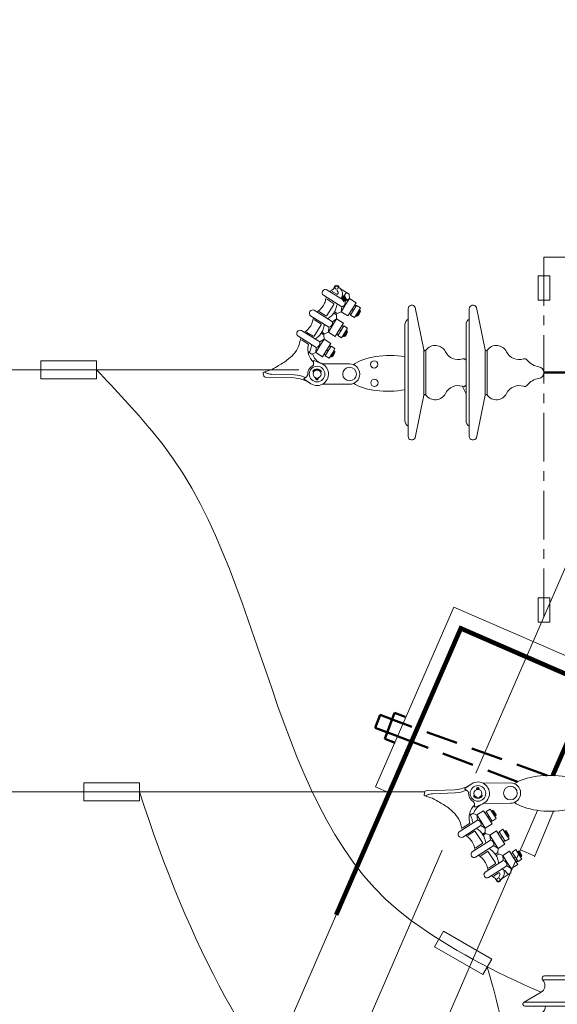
# Model space of a CAD drawing. Header units: millimetres. Extents: x 0 to 630, y 0 to 297.
# Tile 10 of 22: x 99 to 120, y 233 to 272. Entities that reach past the tile are written whole.
import ezdxf

# ---------------------------------------------------------------- set-up
doc = ezdxf.new("R2010")
doc.units = ezdxf.units.MM
for name, pattern in [('K5LT32803', [0]), ('K5LT32804', [1.875, 1.25, -0.625]), ('K5LT32805', [3.048, 1.905, -0.381, 0.381, -0.381]), ('K5LT_AXLED', [26.939054, 22.439054, -1.5, 1.5, -1.5]), ('K5LT_BASIC', [0]), ('K5LT_THIN', [0])]:
    doc.linetypes.add(name, pattern=pattern)
doc.layers.add('Системный слой', color=7, linetype='Continuous')

# ---------------------------------------------------------------- blocks, each defined once
blk = doc.blocks.new('U20')
at = {"layer": 'Системный слой', "color": 7, "linetype": 'K5LT_THIN', "lineweight": 18}
for p, q in [((101.135, 241.934), (103.315, 241.934)), ((101.135, 241.234), (101.135, 241.934)), ((103.315, 241.934), (103.315, 241.234)), ((103.315, 241.234), (101.135, 241.234))]:
    blk.add_line(p, q, dxfattribs=at)
blk = doc.blocks.new('U21')
at = {"layer": 'Системный слой', "color": 7, "linetype": 'K5LT_THIN', "lineweight": 18}
for p, q in [((99.445, 258.455), (101.625, 258.455)), ((99.445, 257.754), (99.445, 258.455)), ((101.625, 258.455), (101.625, 257.754)), ((101.625, 257.754), (99.445, 257.754))]:
    blk.add_line(p, q, dxfattribs=at)
blk = doc.blocks.new('U26')
at = {"layer": 'Системный слой', "color": 7, "linetype": 'K5LT_THIN', "lineweight": 18}
for p, q in [((114.864, 235.517), (115.213, 236.124)), ((115.213, 236.124), (117.103, 235.036)), ((116.753, 234.429), (114.864, 235.517)), ((117.103, 235.036), (116.753, 234.429))]:
    blk.add_line(p, q, dxfattribs=at)
blk = doc.blocks.new('U62')
at = {"layer": 'Системный слой', "color": 7, "linetype": 'K5LT_BASIC', "lineweight": 50}
for p, q in [((119.975, 231.266), (120.075, 231.266)), ((119.975, 230.36), (119.975, 231.266)), ((120.075, 231.266), (120.075, 230.36)), ((120.075, 230.36), (119.975, 230.36))]:
    blk.add_line(p, q, dxfattribs=at)
blk = doc.blocks.new('U63')
at = {"layer": 'Системный слой', "color": 7, "linetype": 'K5LT_BASIC', "lineweight": 50}
for p, q in [((120.925, 230.1), (120.865, 230.1)), ((120.865, 230.1), (120.865, 229.8)), ((120.865, 229.5), (120.865, 229.8)), ((120.925, 229.8), (120.925, 230.1)), ((120.925, 229.8), (120.925, 229.5)), ((120.925, 229.5), (120.865, 229.5))]:
    blk.add_line(p, q, dxfattribs=at)
blk = doc.blocks.new('U64')
at = {"layer": 'Системный слой', "color": 7, "linetype": 'K5LT_BASIC', "lineweight": 50}
for p, q in [((120.865, 230.033), (120.795, 230.033)), ((120.795, 230.033), (120.795, 229.8)), ((120.865, 229.814), (120.795, 229.839)), ((120.795, 229.567), (120.795, 229.8)), ((120.795, 229.787), (120.865, 229.762)), ((120.865, 229.8), (120.865, 230.033)), ((120.865, 229.8), (120.865, 229.567)), ((120.865, 229.567), (120.795, 229.567))]:
    blk.add_line(p, q, dxfattribs=at)
blk = doc.blocks.new('U65')
at = {"layer": 'Системный слой', "color": 7, "linetype": 'K5LT_BASIC', "lineweight": 50}
for p, q in [((120.532, 230.077), (120.499, 230.02)), ((120.499, 230.02), (120.499, 229.8)), ((120.499, 229.58), (120.499, 229.8)), ((120.762, 230.077), (120.532, 230.077)), ((120.762, 229.939), (120.532, 229.939)), ((120.795, 230.02), (120.762, 230.077)), ((120.795, 229.8), (120.795, 230.02)), ((120.795, 229.8), (120.795, 229.58)), ((120.532, 229.523), (120.499, 229.58)), ((120.762, 229.662), (120.532, 229.662)), ((120.762, 229.523), (120.532, 229.523)), ((120.795, 229.58), (120.762, 229.523))]:
    blk.add_line(p, q, dxfattribs=at)
for centre, radius, start, end in [((120.807, 229.8), 0.308, 153.2217, 180), ((120.807, 229.8), 0.308, 180, 206.7783), ((120.586, 230.003), 0.0834, 146.7144, 230.3384), ((120.709, 230.003), 0.0834, 309.6616, 33.2855), ((120.488, 229.8), 0.308, 0, 26.7783), ((120.488, 229.8), 0.308, 333.2217, 0), ((120.586, 229.598), 0.0834, 129.6616, 213.2856), ((120.709, 229.598), 0.0834, 326.7145, 50.3384)]:
    blk.add_arc(centre, radius, start, end, dxfattribs=at)
blk = doc.blocks.new('U61')
at = {"layer": 'Системный слой'}
blk.add_hatch(color=7, dxfattribs=at).paths.add_polyline_path([(119.975, 231.266), (119.975, 230.36), (120.075, 230.36), (120.075, 231.266)])
at = {"layer": 'Системный слой', "color": 7, "linetype": 'K5LT_THIN', "lineweight": 18}
for p, q in [((120.305, 234.385), (119.181, 234.386)), ((120.87, 234.384), (120.305, 234.385)), ((119.092, 234.226), (119.136, 234.16)), ((119.092, 234.226), (120.256, 234.226)), ((120.256, 234.226), (120.959, 234.226)), ((120.959, 234.226), (120.915, 234.16)), ((118.371, 233.343), (119.037, 233.74)), ((121.68, 233.343), (121.014, 233.74)), ((118.371, 233.343), (121.68, 233.343)), ((118.404, 233.188), (121.647, 233.188)), ((118.562, 232.49), (119.066, 232.915)), ((121.489, 232.49), (120.985, 232.915)), ((118.562, 232.49), (121.489, 232.49)), ((118.612, 232.353), (121.439, 232.353)), ((119.202, 232.075), (118.64, 231.424)), ((120.849, 232.075), (121.411, 231.424)), ((118.64, 231.424), (121.411, 231.424)), ((118.712, 231.266), (121.339, 231.266)), ((118.9, 230.36), (118.9, 230.36)), ((118.9, 230.36), (118.9, 230.36)), ((119.825, 229.888), (120.499, 229.888)), ((121.025, 229.888), (121.225, 229.888)), ((119.825, 229.712), (120.499, 229.712)), ((121.025, 229.712), (121.225, 229.712))]:
    blk.add_line(p, q, dxfattribs=at)
at = {"layer": 'Системный слой', "color": 7, "linetype": 'K5LT_BASIC', "lineweight": 50}
for p, q in [((121.025, 230.36), (120.025, 230.36)), ((120.025, 230.36), (120.025, 230.296)), ((120.061, 230.26), (120.815, 230.26)), ((120.925, 230.15), (120.925, 229.396)), ((121.025, 229.36), (121.025, 230.36)), ((119.825, 229.888), (119.857, 229.92)), ((119.825, 229.712), (119.825, 229.888)), ((119.857, 229.92), (120.499, 229.92)), ((119.857, 229.68), (119.857, 229.92)), ((121.025, 229.92), (121.225, 229.92)), ((121.225, 229.68), (121.225, 229.92)), ((121.225, 229.92), (124.025, 229.92)), ((126.625, 229.92), (124.025, 229.92)), ((119.857, 229.68), (119.825, 229.712)), ((119.857, 229.68), (120.497, 229.68)), ((121.225, 229.68), (121.025, 229.68)), ((121.225, 229.68), (124.025, 229.68)), ((124.025, 229.68), (126.625, 229.68)), ((120.961, 229.36), (121.025, 229.36))]:
    blk.add_line(p, q, dxfattribs=at)
at = {"layer": 'Системный слой', "color": 7, "linetype": 'K5LT_THIN', "const_width": 0.18}
for points in [[(121.025, 233.74), (121.025, 233.733)], [(121.025, 233.188), (121.025, 232.881)], [(121.025, 233.188), (121.025, 232.881)], [(121.025, 232.353), (121.025, 231.871)], [(121.025, 232.353), (121.025, 231.871)]]:
    blk.add_lwpolyline(points, dxfattribs=at)
at = {"layer": 'Системный слой', "color": 7, "linetype": 'K5LT_THIN', "lineweight": 18}
for centre, radius, start, end in [((119.173, 234.284), 0.1, 90, 215.5571), ((120.878, 234.284), 0.1, 324.4429, 90), ((118.884, 233.998), 0.3, 300.6592, 32.692), ((121.167, 233.998), 0.3, 147.308, 239.3408), ((118.404, 233.269), 0.0811, 114.0745, 270), ((121.647, 233.269), 0.0811, 270, 65.9255), ((118.803, 233.228), 0.409, 310.1084, 354.3213), ((121.248, 233.228), 0.409, 185.6787, 229.8916), ((118.612, 232.431), 0.0777, 130.1094, 270), ((121.439, 232.431), 0.0777, 270, 49.8906), ((118.835, 232.392), 0.485, 319.2341, 355.4444), ((121.216, 232.392), 0.485, 184.5556, 220.7659), ((118.712, 231.361), 0.0953, 139.2341, 270), ((121.339, 231.361), 0.0953, 270, 40.7659)]:
    blk.add_arc(centre, radius, start, end, dxfattribs=at)
at = {"layer": 'Системный слой', "color": 7, "linetype": 'K5LT_BASIC', "lineweight": 50}
for centre, radius, start, end in [((120.061, 230.296), 0.036, 180, 270), ((120.815, 230.15), 0.11, 0, 90), ((126.625, 229.8), 0.12, 270, 90), ((120.961, 229.396), 0.036, 180, 270)]:
    blk.add_arc(centre, radius, start, end, dxfattribs=at)
at = {"layer": 'Системный слой'}
for name in ['U62', 'U65', 'U64', 'U63']:
    blk.add_blockref(name, (0, 0), dxfattribs=at)
blk = doc.blocks.new('U67')
at = {"layer": 'Системный слой', "color": 7, "linetype": 'K5LT_THIN', "lineweight": 18}
for p, q in [((118.916, 249.185), (119.377, 249.185)), ((118.916, 248.229), (118.916, 249.185)), ((119.377, 249.185), (119.377, 248.229)), ((119.377, 248.229), (118.916, 248.229))]:
    blk.add_line(p, q, dxfattribs=at)
blk = doc.blocks.new('U69')
at = {"layer": 'Системный слой', "color": 7, "linetype": 'K5LT_THIN', "lineweight": 18}
for p, q in [((118.916, 261.783), (119.377, 261.783)), ((118.916, 260.827), (118.916, 261.783)), ((119.377, 261.783), (119.377, 260.827)), ((119.377, 260.827), (118.916, 260.827))]:
    blk.add_line(p, q, dxfattribs=at)
blk = doc.blocks.new('U112')
at = {"layer": 'Системный слой', "color": 7, "linetype": 'K5LT_THIN', "lineweight": 18}
for p, q in [((111.227, 260.578), (110.509, 261.026)), ((111.36, 260.791), (110.641, 261.239)), ((110.86, 261.171), (110.848, 261.195)), ((111.036, 261.062), (110.86, 261.171)), ((111.413, 261.131), (111.174, 261.28)), ((111.518, 261.065), (111.413, 261.131)), ((111.518, 261.065), (111.528, 260.9)), ((110.666, 260.859), (110.639, 260.86)), ((110.642, 260.23), (110.916, 260.67)), ((110.911, 260.706), (110.666, 260.859)), ((111.366, 260.64), (111.204, 260.379)), ((111.528, 260.9), (111.36, 260.791)), ((111.366, 260.64), (111.528, 260.9)), ((111.793, 260.735), (111.528, 260.9)), ((111.631, 260.475), (111.793, 260.735)), ((111.688, 260.439), (111.805, 260.627)), ((111.79, 260.602), (111.732, 260.638)), ((111.958, 260.532), (111.805, 260.627)), ((110.729, 259.778), (110.01, 260.226)), ((110.861, 259.991), (110.143, 260.439)), ((110.362, 260.371), (110.35, 260.395)), ((110.607, 260.219), (110.362, 260.371)), ((110.914, 260.331), (110.917, 260.336)), ((111.02, 260.265), (110.914, 260.331)), ((111.051, 260.316), (110.947, 260.38)), ((111.02, 260.265), (111.03, 260.1)), ((111.051, 260.316), (111.204, 260.379)), ((111.204, 260.379), (111.227, 260.578)), ((111.469, 260.214), (111.204, 260.379)), ((111.631, 260.475), (111.469, 260.214)), ((111.587, 260.276), (111.529, 260.312)), ((111.688, 260.439), (111.571, 260.251)), ((111.724, 260.156), (111.571, 260.251)), ((111.702, 260.461), (111.62, 260.456)), ((111.841, 260.344), (111.724, 260.156)), ((111.813, 260.213), (111.775, 260.237)), ((111.879, 260.32), (111.813, 260.213)), ((111.813, 260.213), (111.857, 260.221)), ((111.841, 260.344), (111.958, 260.532)), ((111.907, 260.303), (111.857, 260.221)), ((111.879, 260.32), (111.946, 260.427)), ((111.946, 260.427), (111.907, 260.45)), ((111.907, 260.303), (111.958, 260.384)), ((111.946, 260.427), (111.958, 260.384)), ((113.829, 260.493), (113.829, 255.501)), ((114.104, 260.547), (114.449, 258.884)), ((116.224, 260.493), (116.224, 255.501)), ((116.5, 260.547), (116.845, 258.884)), ((110.167, 260.059), (110.141, 260.06)), ((110.143, 259.43), (110.418, 259.87)), ((110.412, 259.906), (110.167, 260.059)), ((110.868, 259.839), (110.706, 259.579)), ((111.03, 260.1), (110.861, 259.991)), ((110.868, 259.839), (111.03, 260.1)), ((111.295, 259.935), (111.03, 260.1)), ((111.133, 259.675), (111.295, 259.935)), ((111.19, 259.639), (111.307, 259.827)), ((111.291, 259.802), (111.234, 259.838)), ((111.46, 259.732), (111.307, 259.827)), ((113.702, 259.867), (113.702, 256.127)), ((116.097, 259.867), (116.097, 256.127)), ((110.366, 259.196), (109.648, 259.644)), ((109.864, 259.571), (109.851, 259.595)), ((110.109, 259.419), (109.864, 259.571)), ((110.525, 259.47), (110.419, 259.536)), ((110.553, 259.515), (110.448, 259.58)), ((110.525, 259.47), (110.535, 259.305)), ((110.553, 259.515), (110.706, 259.579)), ((110.706, 259.579), (110.729, 259.778)), ((110.971, 259.414), (110.706, 259.579)), ((111.133, 259.675), (110.971, 259.414)), ((111.088, 259.476), (111.031, 259.512)), ((111.19, 259.639), (111.073, 259.451)), ((111.226, 259.356), (111.073, 259.451)), ((111.204, 259.661), (111.121, 259.656)), ((111.343, 259.544), (111.226, 259.356)), ((111.315, 259.413), (111.276, 259.437)), ((111.381, 259.52), (111.315, 259.413)), ((111.343, 259.544), (111.46, 259.732)), ((111.409, 259.503), (111.358, 259.421)), ((111.381, 259.52), (111.447, 259.626)), ((111.447, 259.626), (111.409, 259.65)), ((111.409, 259.503), (111.46, 259.584)), ((111.447, 259.626), (111.46, 259.584)), ((110.234, 258.983), (109.515, 259.431)), ((109.676, 259.269), (109.649, 259.27)), ((109.92, 259.116), (109.676, 259.269)), ((110.535, 259.305), (110.366, 259.196)), ((110.373, 259.044), (110.535, 259.305)), ((110.8, 259.14), (110.535, 259.305)), ((110.638, 258.88), (110.8, 259.14)), ((111.315, 259.413), (111.358, 259.421)), ((110.058, 258.72), (109.953, 258.785)), ((110.058, 258.72), (110.211, 258.784)), ((110.373, 259.044), (110.211, 258.784)), ((110.211, 258.784), (110.234, 258.983)), ((110.476, 258.619), (110.211, 258.784)), ((110.638, 258.88), (110.476, 258.619)), ((110.593, 258.681), (110.536, 258.717)), ((110.695, 258.844), (110.578, 258.656)), ((110.709, 258.866), (110.626, 258.861)), ((110.695, 258.844), (110.812, 259.032)), ((110.848, 258.749), (110.731, 258.561)), ((110.796, 259.007), (110.739, 259.043)), ((110.965, 258.937), (110.812, 259.032)), ((110.886, 258.725), (110.82, 258.618)), ((110.848, 258.749), (110.965, 258.937)), ((110.914, 258.708), (110.863, 258.626)), ((110.886, 258.725), (110.952, 258.831)), ((110.952, 258.831), (110.914, 258.855)), ((110.914, 258.708), (110.965, 258.789)), ((110.952, 258.831), (110.965, 258.789)), ((114.449, 258.884), (114.449, 257.11)), ((114.527, 258.875), (114.527, 257.119)), ((116.845, 258.884), (116.845, 257.11)), ((116.922, 258.875), (116.922, 257.119)), ((110.126, 258.341), (110.128, 258.458)), ((110.385, 258.373), (110.15, 258.472)), ((110.468, 258.34), (111.534, 258.341)), ((110.731, 258.561), (110.578, 258.656)), ((110.82, 258.618), (110.781, 258.642)), ((110.82, 258.618), (110.863, 258.626)), ((108.183, 257.857), (108.151, 257.97)), ((108.485, 257.935), (109.37, 257.909)), ((110.092, 258.04), (110.124, 258.018)), ((110.438, 258.03), (110.404, 258.01)), ((108.226, 257.82), (109.365, 257.79)), ((109.851, 257.836), (109.755, 257.77)), ((109.967, 257.601), (109.755, 257.744)), ((110.21, 257.783), (110.213, 257.793)), ((110.229, 257.775), (110.234, 257.787)), ((110.288, 257.762), (110.289, 257.787)), ((110.309, 257.762), (110.309, 257.792)), ((110.468, 257.54), (111.535, 257.541)), ((114.104, 255.447), (114.449, 257.11)), ((116.5, 255.447), (116.845, 257.11))]:
    blk.add_line(p, q, dxfattribs=at)
at = {"layer": 'Системный слой', "color": 7, "linetype": 'K5LT_BASIC', "lineweight": 50}
blk.add_line((119.144, 257.997), (120.523, 257.997), dxfattribs=at)
at = {"layer": 'Системный слой', "color": 7, "linetype": 'K5LT_AXLED', "lineweight": 18}
blk.add_line((115.964, 257.458), (116.097, 257.166), dxfattribs=at)
at = {"layer": 'Системный слой', "color": 7, "linetype": 'K5LT_THIN', "const_width": 0.18}
blk.add_lwpolyline([(111.281, 260.979), (111.365, 260.795)], dxfattribs=at)
at = {"layer": 'Системный слой', "color": 7, "linetype": 'K5LT_THIN', "lineweight": 18}
for centre, radius in [((111.027, 261.322), 0.0631), ((112.497, 258.319), 0.142), ((110.262, 257.94), 0.306), ((110.262, 257.942), 0.157), ((111.534, 257.941), 0.267), ((112.509, 257.597), 0.142)]:
    blk.add_circle(centre, radius, dxfattribs=at)
for centre, radius, start, end in [((111.027, 261.322), 0.0931, 7.3656, 169.9837), ((110.589, 261.124), 0.127, 65.401, 230.7754), ((111.027, 261.322), 0.0931, 301.1455, 301.4425), ((110.889, 260.685), 0.0303, 331.5438, 45.363), ((111.193, 260.748), 0.173, 281.4599, 14.7165), ((113.972, 260.493), 0.143, 22.1314, 180), ((116.368, 260.493), 0.143, 22.1314, 180), ((110.09, 260.324), 0.127, 65.401, 230.7754), ((110.617, 260.248), 0.0303, 250.8134, 324.6327), ((110.391, 259.885), 0.0303, 331.5438, 45.363), ((110.694, 259.947), 0.173, 281.4599, 14.7165), ((113.963, 259.867), 0.261, 120.894, 180), ((116.359, 259.867), 0.261, 120.894, 180), ((109.595, 259.529), 0.127, 65.401, 230.7754), ((110.582, 258.905), 0.68, 165.0501, 227.9219), ((109.899, 259.095), 0.0303, 331.5438, 45.363), ((110.119, 259.447), 0.0303, 250.8134, 324.6327), ((110.199, 259.152), 0.173, 281.4599, 14.7165), ((114.89, 258.615), 0.446, 26.3027, 144.4558), ((117.286, 258.615), 0.446, 26.3027, 144.4558), ((110.625, 258.885), 0.562, 195.8369, 248.5611), ((114.491, 258.9), 0.0445, 202.089, 324.4558), ((115.785, 259.057), 0.552, 206.3027, 288.1444), ((116.886, 258.9), 0.0445, 202.089, 324.4558), ((118.18, 259.057), 0.552, 206.3027, 288.1444), ((110.262, 257.94), 0.45, 228.9728, 74.1419), ((110.021, 258.346), 0.105, 311.7806, 359.7351), ((110.146, 258.454), 0.0181, 76.5254, 168.5085), ((111.534, 257.941), 0.4, 270.0576, 90.0576), ((115.996, 258.412), 0.127, 37.586, 108.1444), ((116.649, 258.914), 0.696, 217.5898, 217.5905), ((118.392, 258.412), 0.127, 37.586, 108.1444), ((119.044, 258.914), 0.696, 217.5814, 261.8862), ((119.045, 258.914), 0.696, 217.5898, 217.5905), ((108.198, 257.972), 0.048, 112.409, 182.089), ((109.353, 256.899), 1.01, 63.532, 89.0333), ((109.785, 257.927), 0.112, 304.0295, 351.2487), ((110.262, 257.942), 0.368, 117.8053, 185.0278), ((110.262, 257.94), 0.198, 27.1276, 149.5514), ((118.914, 257.997), 0.231, 0, 81.8862), ((118.914, 257.997), 0.231, 278.1138, 0), ((108.237, 257.876), 0.0575, 200.2176, 258.8189), ((109.293, 256.508), 1.284, 58.3496, 86.7999), ((109.767, 257.757), 0.0181, 134.4251, 226.4083), ((110.257, 257.763), 0.0515, 157.6766, 358.3395), ((110.257, 257.763), 0.0308, 157.6766, 358.3395), ((119.044, 257.079), 0.696, 98.1138, 142.4186), ((114.491, 257.093), 0.0445, 35.5442, 157.911), ((114.89, 257.378), 0.446, 215.5442, 333.6973), ((115.785, 256.936), 0.552, 71.8556, 153.6973), ((115.996, 257.581), 0.127, 251.8556, 322.414), ((116.886, 257.093), 0.0445, 35.5442, 157.911), ((117.286, 257.378), 0.446, 215.5442, 333.6973), ((118.18, 256.936), 0.552, 71.8556, 153.6973), ((118.392, 257.581), 0.127, 251.8556, 322.414), ((113.963, 256.127), 0.261, 180, 239.106), ((116.359, 256.127), 0.261, 180, 239.106), ((113.972, 255.501), 0.143, 180, 337.8686), ((116.368, 255.501), 0.143, 180, 337.8686)]:
    blk.add_arc(centre, radius, start, end, dxfattribs=at)
for start_param, end_param in [(-1.96675, -0.537182), (0.537182, 1.954042)]:
    blk.add_ellipse((113.084, 257.968), major_axis=(-1.631, -0.028), ratio=0.430389, start_param=start_param, end_param=end_param, dxfattribs=at)
blk.add_open_spline([(110.847, 261.236), (110.818, 261.212), (110.786, 261.191), (110.758, 261.166)], degree=3, dxfattribs=at)
for points, knots in [([(110.916, 261.287), (110.913, 261.284), (110.894, 261.263), (110.869, 261.248), (110.847, 261.236)], [0, 0, 0, 0, 0.137992, 1, 1, 1, 1]), ([(110.916, 261.287), (110.921, 261.295), (110.93, 261.311), (110.934, 261.33), (110.935, 261.338)], [0, 0, 0, 0, 1.455803, 2.784011, 2.784011, 2.784011, 2.784011]), ([(111.036, 261.062), (111.049, 261.061), (111.075, 261.058), (111.098, 261.118), (111.071, 261.17), (111.053, 261.21), (111.047, 261.224)], [0, 0, 0, 0, 0.165508, 0.356673, 0.766733, 1, 1, 1, 1]), ([(111.238, 260.945), (111.254, 261.001), (111.279, 261.092), (111.219, 261.228), (111.164, 261.296), (111.119, 261.334)], [0, 0, 0, 0, 0.392365, 0.631137, 1, 1, 1, 1]), ([(111.413, 261.131), (111.38, 261.086), (111.317, 260.997), (111.223, 260.936), (111.183, 260.902)], [0, 0, 0, 0, 0.1735358, 0.3396827, 0.3396827, 0.3396827, 0.3396827]), ([(110.489, 260.596), (110.457, 260.55), (110.394, 260.461), (110.3, 260.4), (110.259, 260.366)], [0, 0, 0, 0, 0.510876, 1, 1, 1, 1]), ([(110.626, 260.953), (110.621, 260.935), (110.598, 260.854), (110.574, 260.729), (110.516, 260.634), (110.489, 260.596)], [0, 0, 0, 0, 0.1396269, 0.6389408, 1, 1, 1, 1]), ([(111.051, 260.688), (111.046, 260.67), (111.023, 260.589), (110.999, 260.466), (110.943, 260.372), (110.917, 260.336)], [0.6055496, 0.6055496, 0.6055496, 0.6055496, 0.6614453, 0.8613314, 1, 1, 1, 1]), ([(110.914, 260.331), (110.882, 260.285), (110.819, 260.196), (110.725, 260.136), (110.684, 260.102)], [0, 0, 0, 0, 0.1722755, 0.3372157, 0.3372157, 0.3372157, 0.3372157]), ([(110.128, 260.152), (110.122, 260.135), (110.1, 260.054), (110.076, 259.93), (110.02, 259.837), (109.994, 259.801)], [0, 0, 0, 0, 0.141831, 0.649026, 1, 1, 1, 1]), ([(110.553, 259.888), (110.547, 259.87), (110.525, 259.789), (110.5, 259.663), (110.443, 259.568), (110.415, 259.53)], [0.6011517, 0.6011517, 0.6011517, 0.6011517, 0.6566414, 0.8550758, 1, 1, 1, 1]), ([(109.994, 259.801), (109.961, 259.755), (109.897, 259.667), (109.803, 259.606), (109.763, 259.572)], [0, 0, 0, 0, 0.511134, 1, 1, 1, 1]), ([(110.419, 259.536), (110.387, 259.49), (110.324, 259.401), (110.23, 259.341), (110.189, 259.307)], [0, 0, 0, 0, 8.316847, 16.279575, 16.279575, 16.279575, 16.279575]), ([(109.631, 259.358), (109.626, 259.341), (109.603, 259.26), (109.574, 259.108), (109.451, 258.815), (109.253, 258.622), (109.146, 258.536)], [0, 0, 0, 0, 0.087913, 0.402279, 0.759548, 1, 1, 1, 1]), ([(110.058, 259.093), (110.052, 259.075), (110.03, 258.994), (110.006, 258.87), (109.949, 258.776), (109.923, 258.74)], [29.021467, 29.021467, 29.021467, 29.021467, 31.700312, 41.280022, 47.993072, 47.993072, 47.993072, 47.993072]), ([(109.146, 258.536), (109.084, 258.478), (108.919, 258.367), (108.784, 258.288), (108.577, 258.158), (108.438, 258.09), (108.18, 258.016)], [0.2087294, 0.2087294, 0.2087294, 0.2087294, 0.4030531, 0.6689909, 0.9269416, 0.9771687, 0.9771687, 0.9771687, 0.9771687]), ([(108.485, 257.935), (108.391, 257.945), (108.315, 257.962), (108.243, 257.999), (108.209, 258.024)], [0, 0, 0, 0, 0.1900647, 0.3798169, 0.3798169, 0.3798169, 0.3798169])]:
    blk.add_open_spline(points, degree=3, knots=knots, dxfattribs=at)

msp = doc.modelspace()

# ---------------------------------------------------------------- linework, layer by layer
at = {"layer": 'Системный слой', "color": 7, "linetype": 'K5LT32805', "lineweight": 18}
for p, q in [((123.82547, 262.51743), (119.14652, 262.51743)), ((119.14652, 262.51743), (119.14652, 248.31743))]:
    msp.add_line(p, q, dxfattribs=at)
at = {"layer": 'Системный слой', "color": 7, "linetype": 'K5LT_THIN', "lineweight": 18}
for p, q in [((109.55453, 258.10467), (46.32187, 258.10467)), ((112.55141, 241.78343), (115.61252, 248.81763)), ((115.61252, 248.81763), (121.82569, 246.11381)), ((112.55141, 241.78343), (113.0882, 241.54337)), ((116.26305, 241.85901), (116.05252, 241.71316)), ((116.6065, 241.70178), (116.60771, 241.67161)), ((116.76389, 241.92505), (117.83006, 241.93566)), ((114.48198, 241.58376), (46.32187, 241.58376)), ((114.48198, 241.58376), (114.45091, 241.46991)), ((114.52437, 241.62075), (115.66311, 241.66346)), ((114.78501, 241.5091), (115.66926, 241.54444)), ((116.1496, 241.62262), (116.05261, 241.68715)), ((116.39288, 241.42076), (116.42512, 241.44391)), ((116.5077, 241.67965), (116.51178, 241.67002)), ((116.52669, 241.6877), (116.53191, 241.67538)), ((116.58589, 241.70095), (116.58687, 241.67638)), ((116.73903, 241.4346), (116.70504, 241.45509)), ((116.42985, 241.12039), (116.43383, 241.00397)), ((116.68986, 241.09126), (116.45591, 240.99023)), ((116.77233, 241.12509), (117.83802, 241.1357)), ((118.89723, 240.85801), (33.23954, 44.02321)), ((116.36601, 240.74049), (116.26257, 240.67448)), ((116.36601, 240.74049), (116.51988, 240.67835)), ((116.7829, 240.84617), (116.51988, 240.67835)), ((116.68479, 240.41989), (116.51988, 240.67835)), ((116.51988, 240.67835), (116.54504, 240.47963)), ((116.94781, 240.58771), (116.7829, 240.84617)), ((116.9014, 240.78589), (116.84451, 240.7496)), ((117.0375, 240.90741), (116.88567, 240.81054)), ((117.00469, 240.624), (116.88567, 240.81054)), ((117.0189, 240.60174), (116.93628, 240.60578)), ((116.94781, 240.58771), (117.11272, 240.32925)), ((117.00469, 240.624), (117.12371, 240.43747)), ((117.15652, 240.72088), (117.0375, 240.90741)), ((117.12693, 240.85091), (117.08899, 240.8267)), ((117.19445, 240.74508), (117.12693, 240.85091)), ((117.12693, 240.85091), (117.17057, 240.84355)), ((117.15652, 240.72088), (117.27554, 240.53434)), ((117.22213, 240.76274), (117.17057, 240.84355)), ((117.19445, 240.74508), (117.26198, 240.63925)), ((117.22213, 240.76274), (117.27369, 240.68193)), ((117.26198, 240.63925), (117.22404, 240.61505)), ((117.26198, 240.63925), (117.27369, 240.68193)), ((119.51666, 240.82538), (118.77251, 239.04337)), ((116.54504, 240.47963), (115.83167, 240.02447)), ((115.99005, 240.1879), (115.96317, 240.18683)), ((116.68009, 240.26798), (115.96671, 239.81281)), ((116.23321, 240.34305), (115.99005, 240.1879)), ((116.8497, 240.16143), (116.68009, 240.26798)), ((116.68479, 240.41989), (116.8497, 240.16143)), ((116.84122, 239.99571), (116.8497, 240.16143)), ((117.11272, 240.32925), (116.8497, 240.16143)), ((117.10799, 240.46211), (117.0511, 240.42582)), ((117.27554, 240.53434), (117.12371, 240.43747)), ((116.18167, 239.88758), (116.16937, 239.86366)), ((116.42483, 240.04273), (116.18167, 239.88758)), ((116.4596, 240.03204), (116.73867, 239.59465)), ((116.84122, 239.99571), (116.73662, 239.92897)), ((116.86977, 239.95096), (116.76632, 239.88495)), ((116.86977, 239.95096), (117.02364, 239.88882)), ((117.28666, 240.05664), (117.02364, 239.88882)), ((117.18855, 239.63036), (117.02364, 239.88882)), ((117.02364, 239.88882), (117.0488, 239.69011)), ((117.45157, 239.79818), (117.28666, 240.05664)), ((117.40515, 239.99637), (117.34827, 239.96007)), ((117.54125, 240.11788), (117.38943, 240.02101)), ((117.50845, 239.83448), (117.38943, 240.02101)), ((117.52265, 239.81221), (117.44004, 239.81625)), ((117.45157, 239.79818), (117.61648, 239.53972)), ((117.50845, 239.83448), (117.62747, 239.64794)), ((117.66027, 239.93135), (117.54125, 240.11788)), ((117.63069, 240.06138), (117.59275, 240.03718)), ((117.69821, 239.95555), (117.63069, 240.06138)), ((117.63069, 240.06138), (117.67433, 240.05402)), ((117.66027, 239.93135), (117.77929, 239.74481)), ((117.72589, 239.97321), (117.67433, 240.05402)), ((117.69821, 239.95555), (117.76574, 239.84973)), ((117.72589, 239.97321), (117.77745, 239.8924)), ((117.76574, 239.84973), (117.7278, 239.82552)), ((117.76574, 239.84973), (117.77745, 239.8924)), ((117.0488, 239.69011), (116.33542, 239.23494)), ((116.49056, 239.40346), (116.46368, 239.40239)), ((117.18384, 239.47845), (116.47047, 239.02328)), ((116.73372, 239.55861), (116.49056, 239.40346)), ((117.35346, 239.3719), (117.18384, 239.47845)), ((117.18855, 239.63036), (117.35346, 239.3719)), ((117.61648, 239.53972), (117.35346, 239.3719)), ((117.61174, 239.67258), (117.55486, 239.63629)), ((117.77929, 239.74481), (117.62747, 239.64794)), ((116.68867, 239.09297), (116.67637, 239.06904)), ((116.93183, 239.24811), (116.68867, 239.09297)), ((116.9666, 239.23742), (117.24568, 238.80003)), ((117.34498, 239.20618), (117.24038, 239.13944)), ((117.24038, 239.13944), (117.24344, 239.13464)), ((117.37677, 239.15634), (117.27333, 239.09034)), ((117.34498, 239.20618), (117.35346, 239.3719)), ((117.37677, 239.15634), (117.53064, 239.09421)), ((117.79366, 239.26203), (117.53064, 239.09421)), ((117.69555, 238.83575), (117.53064, 239.09421)), ((117.53064, 239.09421), (117.5558, 238.89549)), ((117.95857, 239.00357), (117.79366, 239.26203)), ((117.91216, 239.20175), (117.85528, 239.16546)), ((118.04826, 239.32327), (117.89643, 239.2264)), ((118.01545, 239.03986), (117.89643, 239.2264)), ((118.02966, 239.0176), (117.94704, 239.02164)), ((117.95857, 239.00357), (118.12348, 238.74511)), ((118.01545, 239.03986), (118.13447, 238.85333)), ((118.16728, 239.13673), (118.04826, 239.32327)), ((118.13769, 239.26677), (118.09975, 239.24256)), ((118.20522, 239.16094), (118.13769, 239.26677)), ((118.13769, 239.26677), (118.18133, 239.25941)), ((118.16728, 239.13673), (118.2863, 238.9502)), ((118.23289, 239.1786), (118.18133, 239.25941)), ((118.20522, 239.16094), (118.27274, 239.05511)), ((118.22542, 239.31424), (118.76458, 239.07961)), ((118.23289, 239.1786), (118.28445, 239.09779)), ((118.27274, 239.05511), (118.2348, 239.03091)), ((118.27274, 239.05511), (118.28445, 239.09779)), ((117.5558, 238.89549), (116.84243, 238.44032)), ((117.69085, 238.68384), (116.97748, 238.22867)), ((117.24072, 238.764), (116.99757, 238.60885)), ((117.86046, 238.57729), (117.69085, 238.68384)), ((117.69555, 238.83575), (117.86046, 238.57729)), ((118.12348, 238.74511), (117.86046, 238.57729)), ((118.11875, 238.87797), (118.06187, 238.84168)), ((118.2863, 238.9502), (118.13447, 238.85333)), ((116.99757, 238.60885), (116.97069, 238.60777)), ((117.19568, 238.29835), (117.18338, 238.27443)), ((117.37026, 238.40975), (117.19568, 238.29835)), ((117.74738, 238.34483), (117.51036, 238.1936)), ((117.85198, 238.41156), (117.74738, 238.34483)), ((117.85198, 238.41156), (117.86046, 238.57729)), ((28.10469, 46.25777), (111.11191, 237.002))]:
    msp.add_line(p, q, dxfattribs=at)
at = {"layer": 'Системный слой', "color": 7, "linetype": 'K5LT_AXLED', "lineweight": 18}
for p, q in [((116.47994, 242.32029), (122.45758, 256.05645)), ((25.76437, 33.86288), (115.16541, 239.2996))]:
    msp.add_line(p, q, dxfattribs=at)
at = {"layer": 'Системный слой', "color": 7, "linetype": 'K5LT32803', "lineweight": 50}
for p, q in [((112.72794, 244.60222), (112.53411, 244.09245)), ((113.62654, 244.26055), (112.72794, 244.60222)), ((112.9099, 243.65784), (113.29755, 244.67737)), ((113.71419, 244.51896), (113.29755, 244.67737)), ((113.41112, 243.75899), (112.53411, 244.09245)), ((113.32653, 243.49942), (112.9099, 243.65784))]:
    msp.add_line(p, q, dxfattribs=at)
at = {"layer": 'Системный слой', "color": 7, "linetype": 'K5LT32804', "lineweight": 50}
for p, q in [((119.26637, 242.22647), (113.62899, 244.25962)), ((118.11213, 241.97156), (113.41112, 243.75899))]:
    msp.add_line(p, q, dxfattribs=at)
at = {"layer": 'Системный слой', "color": 7, "linetype": 'K5LT_THIN', "const_width": 0.18}
for points in [[(111.01039, 236.76871), (115.89109, 247.98419), (116.21094, 247.845)], [(116.21094, 247.845), (121.02594, 245.74963), (119.49238, 242.22562)]]:
    msp.add_lwpolyline(points, dxfattribs=at)
at = {"layer": 'Системный слой', "color": 7, "linetype": 'K5LT_THIN', "lineweight": 18}
for centre, radius in [((116.56215, 241.52278), 0.30598), ((117.83404, 241.53568), 0.26657), ((116.56222, 241.52102), 0.1573), ((117.36403, 238.14947), 0.06314)]:
    msp.add_circle(centre, radius, dxfattribs=at)
for centre, radius, start, end in [((115.57739, 242.94452), 1.28392, 273.828243, 302.278522), ((116.06513, 241.7002), 0.01808, 134.219883, 226.203042), ((116.56215, 241.52278), 0.45002, 286.486254, 131.655381), ((116.55508, 241.69972), 0.05146, 2.288679, 202.951544), ((116.55508, 241.69972), 0.03083, 2.288679, 202.951544), ((117.83404, 241.53568), 0.4, 270.570596, 90.570596), ((114.49886, 241.46869), 0.04796, 178.539201, 248.219208), ((114.53613, 241.56449), 0.05747, 101.809241, 160.410609), ((115.64115, 242.55386), 1.00981, 271.594883, 297.096187), ((116.08447, 241.53093), 0.11242, 9.379442, 56.598679), ((116.56222, 241.52102), 0.36792, 175.600358, 242.822906), ((116.56215, 241.52278), 0.19764, 211.07675, 333.500607), ((116.89284, 240.56161), 0.67964, 132.706279, 195.578045), ((116.93549, 240.58209), 0.56208, 112.067037, 164.791264), ((116.32526, 241.11487), 0.10473, 0.893091, 48.847569), ((116.4515, 241.00776), 0.01808, 192.119649, 284.102808), ((116.21169, 240.36437), 0.03029, 315.265142, 29.084377), ((116.51258, 240.31001), 0.1727, 345.911619, 79.168238), ((115.91277, 239.9273), 0.12656, 129.85272, 295.227136), ((116.4351, 240.01424), 0.03029, 35.995479, 109.814715), ((116.71221, 239.57993), 0.03029, 315.265142, 29.084377), ((117.01634, 239.52049), 0.1727, 345.911619, 79.168238), ((116.41653, 239.13778), 0.12656, 129.85272, 295.227136), ((116.9421, 239.21962), 0.03029, 35.995479, 109.814715), ((117.21921, 238.78531), 0.03029, 315.265142, 29.084377), ((117.52335, 238.72587), 0.1727, 345.911619, 79.168238), ((116.92353, 238.34316), 0.12656, 129.85272, 295.227136), ((117.36403, 238.14947), 0.0931, 190.644497, 353.262543), ((117.36403, 238.14947), 0.0931, 59.185699, 59.482704)]:
    msp.add_arc(centre, radius, start, end, dxfattribs=at)
for start_param, end_param in [(-1.95404223, -0.53718197), (0.53718197, 1.96675038)]:
    msp.add_ellipse((119.38367, 241.5257), major_axis=(-1.63105, 0.00974), ratio=0.43038927, start_param=start_param, end_param=end_param, dxfattribs=at)
for points, knots in [([(101.62484, 258.10467), (102.38262, 257.32341), (103.1115, 256.52186), (103.81149, 255.69999), (108.48174, 250.21662), (108.25552, 240.64031), (113.96372, 236.5382), (115.48879, 235.44224), (117.19438, 234.51854), (119.03661, 233.73965)], [0, 0, 0, 0, 1, 1, 1, 2, 2, 2, 3, 3, 3, 3]), ([(103.31487, 241.58376), (107.18544, 229.44754), (113.399, 223.13529), (121.95556, 222.647), (123.04115, 222.58504), (124.27008, 222.42224), (125.32547, 222.74238), (125.88451, 222.91196), (126.39327, 223.26546), (126.94543, 223.49383)], [0, 0, 0, 0, 1, 1, 1, 2, 2, 2, 3, 3, 3, 3]), ([(115.45282, 240.91498), (115.38971, 240.97238), (115.22371, 241.08159), (115.08771, 241.15937), (114.87908, 241.28675), (114.73992, 241.35309), (114.48106, 241.42416)], [0.208729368, 0.208729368, 0.208729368, 0.208729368, 0.403053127, 0.668990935, 0.92694162, 0.977168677, 0.977168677, 0.977168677, 0.977168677]), ([(114.78501, 241.5091), (114.69097, 241.49789), (114.61508, 241.47995), (114.54368, 241.44215), (114.5096, 241.4163)], [0, 0, 0, 0, 0.19006467, 0.379816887, 0.379816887, 0.379816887, 0.379816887]), ([(115.94697, 240.09803), (115.9413, 240.11547), (115.91772, 240.19614), (115.88678, 240.34732), (115.76078, 240.63967), (115.56087, 240.83008), (115.45282, 240.91498)], [0, 0, 0, 0, 0.08791327, 0.40227933, 0.75954836, 1, 1, 1, 1]), ([(116.37027, 240.36812), (116.36461, 240.38556), (116.34106, 240.46626), (116.31568, 240.59016), (116.25849, 240.68337), (116.23188, 240.71988)], [29.02146662, 29.02146662, 29.02146662, 29.02146662, 31.7003119, 41.2800222, 47.99307181, 47.99307181, 47.99307181, 47.99307181]), ([(116.3145, 239.65964), (116.28118, 239.70442), (116.21597, 239.79204), (116.12164, 239.85188), (116.0809, 239.88566)], [0, 0, 0, 0, 0.5111343, 1, 1, 1, 1]), ([(116.73662, 239.92897), (116.70377, 239.97408), (116.63948, 240.06237), (116.54511, 240.12209), (116.5043, 240.15582)], [0, 0, 0, 0, 8.31684705, 16.27957454, 16.27957454, 16.27957454, 16.27957454]), ([(116.87403, 239.57859), (116.86836, 239.59603), (116.84482, 239.67673), (116.81906, 239.80248), (116.76025, 239.89708), (116.73225, 239.93496)], [0.601151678, 0.601151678, 0.601151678, 0.601151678, 0.656641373, 0.855075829, 1, 1, 1, 1]), ([(116.45192, 239.30927), (116.44625, 239.3267), (116.42271, 239.4074), (116.39744, 239.53075), (116.34073, 239.62355), (116.3145, 239.65964)], [0, 0, 0, 0, 0.14183075, 0.64902596, 1, 1, 1, 1]), ([(116.81826, 238.87011), (116.78542, 238.91522), (116.72113, 239.00351), (116.62676, 239.06324), (116.58595, 239.09696)], [0, 0, 0, 0, 0.51087619, 1, 1, 1, 1]), ([(117.24038, 239.13944), (117.20753, 239.18455), (117.14324, 239.27284), (117.04887, 239.33256), (117.00806, 239.36629)], [0, 0, 0, 0, 0.172275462, 0.337215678, 0.337215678, 0.337215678, 0.337215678]), ([(117.38103, 238.78398), (117.37537, 238.80142), (117.35182, 238.88212), (117.32653, 239.00558), (117.26973, 239.09845), (117.24344, 239.13464)], [0.605549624, 0.605549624, 0.605549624, 0.605549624, 0.661445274, 0.86133145, 1, 1, 1, 1]), ([(116.95892, 238.51465), (116.95326, 238.53209), (116.92971, 238.61279), (116.90404, 238.73808), (116.84563, 238.83234), (116.81826, 238.87011)], [0, 0, 0, 0, 0.139626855, 0.638940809, 1, 1, 1, 1]), ([(117.25233, 238.18384), (117.24968, 238.18675), (117.22992, 238.20721), (117.20474, 238.22158), (117.18302, 238.23396)], [0, 0, 0, 0, 0.13799203, 1, 1, 1, 1]), ([(117.37026, 238.40975), (117.38263, 238.41104), (117.40929, 238.41383), (117.43224, 238.3549), (117.40673, 238.30226), (117.38914, 238.2621), (117.38289, 238.24756)], [0, 0, 0, 0, 0.16550799, 0.35667253, 0.76673272, 1, 1, 1, 1]), ([(117.57077, 238.52896), (117.58716, 238.47278), (117.61352, 238.38242), (117.55445, 238.24589), (117.50095, 238.1773), (117.45648, 238.13854)], [0, 0, 0, 0, 0.3923645, 0.63113709, 1, 1, 1, 1]), ([(117.74738, 238.34483), (117.71453, 238.38993), (117.65024, 238.47823), (117.55587, 238.53795), (117.51507, 238.57168)], [0, 0, 0, 0, 0.173535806, 0.339682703, 0.339682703, 0.339682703, 0.339682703]), ([(117.25233, 238.18384), (117.25722, 238.17538), (117.26659, 238.15921), (117.27061, 238.14097), (117.27252, 238.13227)], [0, 0, 0, 0, 1.45580322, 2.78401067, 2.78401067, 2.78401067, 2.78401067]), ([(116.92804, 234.73281), (117.91824, 231.34312), (118.4213, 227.93702), (118.43724, 224.51451), (118.44668, 222.48651), (117.61606, 220.4088), (117.95245, 218.41323), (118.04258, 217.87856), (118.16846, 217.34662), (118.33009, 216.81743)], [0, 0, 0, 0, 1, 1, 1, 2, 2, 2, 3, 3, 3, 3])]:
    msp.add_open_spline(points, degree=3, knots=knots, dxfattribs=at)
msp.add_open_spline([(117.18302, 238.23396), (117.15345, 238.25696), (117.1219, 238.27847), (117.09296, 238.30235)], degree=3, dxfattribs=at)

# ---------------------------------------------------------------- block references
at = {"layer": 'Системный слой'}
for name in ['U69', 'U112', 'U21', 'U67', 'U20', 'U26', 'U61']:
    msp.add_blockref(name, (0, 0), dxfattribs=at)

doc.saveas('drawing.dxf')
